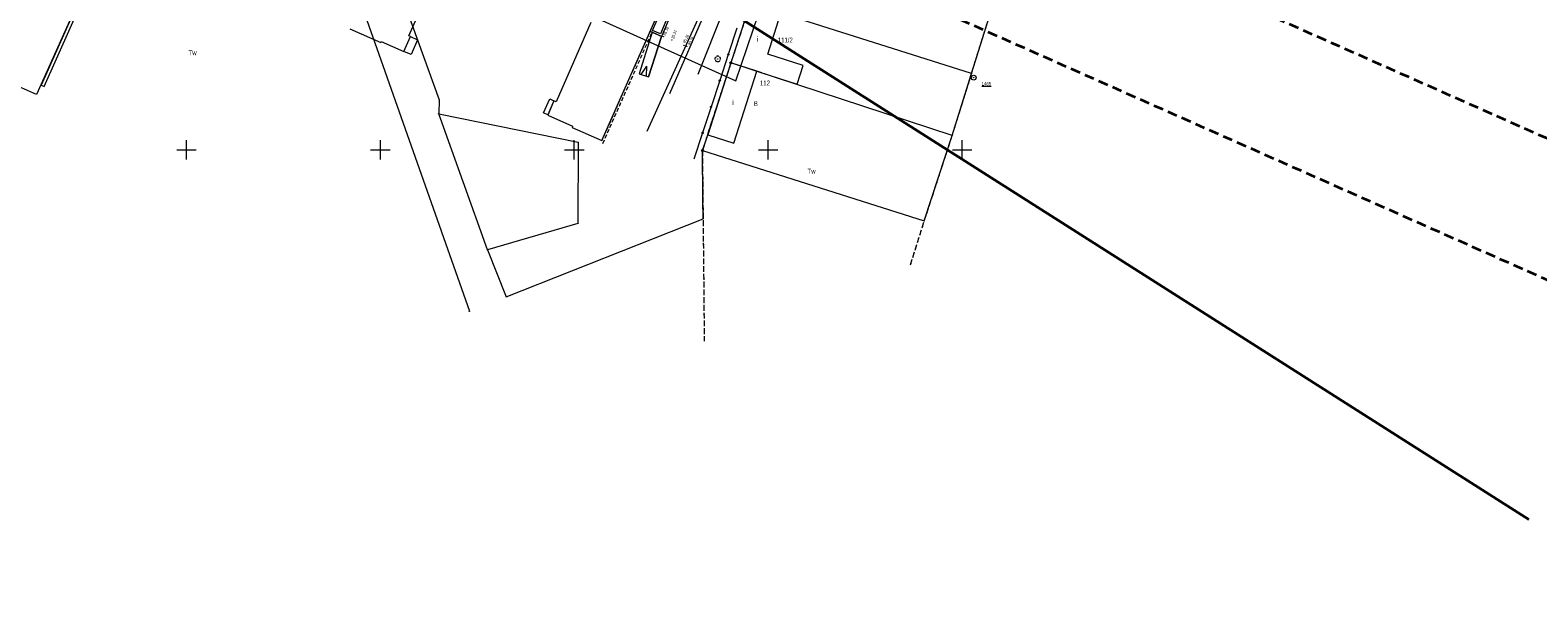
# Model space of a CAD drawing. Header units: metres. Extents: x -1013 to 1491425, y -5789533 to 1032.
# Tile 23 of 66: x -42 to 346, y -251 to -104. Entities that reach past the tile are written whole.
import ezdxf
from ezdxf.xclip import XClip

# ---------------------------------------------------------------- set-up
doc = ezdxf.new("R2010")
doc.units = ezdxf.units.M
doc.header["$MEASUREMENT"] = 0
doc.header["$XCLIPFRAME"] = 0
for name, pattern in [('2_KTCR02', [1.5, 1, -0.5]), ('GUK', [2, 1.5, -0.5]), ('GUZ', [1, 0.5, -0.5]), ('Przerywana długa', [3.9, 2.5, -1.4])]:
    doc.linetypes.add(name, pattern=pattern)
doc.layers.add('700-L Mapa 1_500 dwg', color=7, linetype='Continuous')
doc.layers.add('708-L Opisy sytuacji 1_500 do legendy', color=7, linetype='Continuous')
for name, color, linetype, lineweight in [('703-L Płaszczyzny podejścia 2D3', 152, 'Continuous', 30), ('703-L Płaszczyzny podejścia 2D38', 171, 'Continuous', 35), ('708-L Opisy sytuacji 1_500 do legendy1', 7, 'Continuous', 13), ('708-L Opisy sytuacji 1_500 do legendy85', 1, 'Continuous', 25), ('GN.6640.3638.2023_9_Dzialki7', 9, 'Continuous', 18), ('GN.6640.3638.2023_9_EGBB_E_T_07', 9, 'Continuous', 18), ('GN.6640.3638.2023_9_EGBB_L_07', 9, 'Continuous', 18), ('GN.6640.3638.2023_9_EGBB_L_17', 9, 'Continuous', 18), ('GN.6640.3638.2023_9_EGBE_L_07', 9, 'Continuous', 18), ('GN.6640.3638.2023_9_EGBE_L_77', 9, 'Continuous', 18), ('GN.6640.3638.2023_9_EGBE_L_87', 9, 'Continuous', 18), ('GN.6640.3638.2023_9_Kontury90', 9, 'Continuous', 18), ('GN.6640.3638.2023_9_KTCR_L_17', 9, 'Continuous', 18), ('GN.6640.3638.2023_9_KTKR_D_L_07', 9, 'Continuous', 18), ('GN.6640.3638.2023_9_KTOK_L_47', 9, 'Continuous', 18), ('GN.6640.3638.2023_9_Numery_dzialek7', 9, 'Continuous', 18), ('GN.6640.3638.2023_9_Numery_konturow90', 9, 'Continuous', 18), ('GN.6640.3638.2023_9_Numery_uzytkow7', 9, 'Continuous', 18), ('GN.6640.3638.2023_9_OBOP_T_13', 9, 'Continuous', 18), ('GN.6640.3638.2023_9_OSNPO_T_07', 9, 'Continuous', 18), ('GN.6640.3638.2023_9_OSNPO_T_17', 9, 'Continuous', 18), ('GN.6640.3638.2023_9_PODZIAL_SEKCYJNY_L_07', 9, 'Continuous', 18), ('GN.6640.3638.2023_9_Punkty7', 9, 'Continuous', 18), ('GN.6640.3638.2023_9_RTPW_T_17', 9, 'Continuous', 18), ('GN.6640.3638.2023_9_SUPE_D_L_31', 9, 'Continuous', 18), ('GN.6640.3638.2023_9_SUPW_D_L_05', 9, 'Continuous', 18), ('GN.6640.3638.2023_9_Uzytki7', 9, 'Continuous', 18), ('GN.6640.3638.2023_9_ZAKRES_L_03', 9, 'Continuous', 18)]:
    doc.layers.add(name, color=color, linetype=linetype, lineweight=lineweight)
doc.styles.add('STYL_AUTOMATYCZNY_1', font='arial.ttf', dxfattribs={"width": 0.7})
doc.styles.add('STYL_AUTOMATYCZNY_2', font='arial.ttf')
doc.dimstyles.new('STYL_AUTOMATYCZNY__3', dxfattribs={"dimtxt": 1.25, "dimasz": 0.917874, "dimexe": 0.18, "dimexo": 0.04, "dimgap": 0, "dimtad": 1, "dimtih": 1, "dimtoh": 1, "dimzin": 0, "dimdsep": 46, "dimtxsty": 'STYL_AUTOMATYCZNY_2', "dimblk": 'ARROWHEAD_8', "dimblk1": 'ARROWHEAD_8', "dimblk2": 'ARROWHEAD_8', "dimcen": 0.09, "dimclrd": 7, "dimclre": 7, "dimclrt": 1, "dimazin": 0, "dimtfac": 1, "dimtdec": 4, "dimtmove": 0, "dimatfit": 3, "dimfxl": 1, "dimtolj": 1, "dimtzin": 0, "dimarcsym": 0})

# ---------------------------------------------------------------- blocks, each defined once
blk = doc.blocks.new('Rysunek_1_9', base_point=(-7447251.91, -5789835.33))
at = {"layer": 'GN.6640.3638.2023_9_Dzialki7', "color": 9, "linetype": 'Continuous', "lineweight": 18}
for p, q in [((48.96, -82.8), (63.25, -122.45)), ((38.85, -85.66), (71.04, -176.9)), ((143.46, -97.58), (138.45, -112.91)), ((200.49, -115.65), (143.46, -97.58)), ((200.49, -115.65), (205.08, -100.89)), ((138.45, -112.91), (131.11, -135.45)), ((195.5, -131.66), (138.45, -112.91)), ((195.5, -131.66), (200.49, -115.65)), ((63.25, -122.45), (63.14, -126)), ((63.14, -126), (99.09, -133.37)), ((75.72, -161.07), (63.14, -126)), ((188.32, -153.6), (195.5, -131.66)), ((99.09, -133.37), (99.03, -154.24)), ((131.11, -135.45), (188.32, -153.6)), ((131.24, -148.11), (131.11, -135.45)), ((131.29, -153.07), (131.24, -148.11)), ((99.03, -154.24), (75.72, -161.07)), ((80.56, -173.13), (131.29, -153.07)), ((75.72, -161.07), (80.56, -173.13))]:
    blk.add_line(p, q, dxfattribs=at)
at = {"layer": 'GN.6640.3638.2023_9_EGBB_L_07', "color": 9, "linetype": 'Continuous', "lineweight": 18}
for p, q in [((143.46, -97.58), (138.45, -112.91)), ((148.02, -110.64), (151.36, -100.09)), ((157.1, -113.6), (148.02, -110.64)), ((138.45, -112.91), (132.51, -131.48)), ((145.12, -115.04), (138.45, -112.91)), ((146.47, -115.47), (138.45, -112.91)), ((139.18, -133.62), (145.12, -115.04)), ((146.47, -115.47), (155.53, -118.37)), ((155.53, -118.37), (157.1, -113.6)), ((132.51, -131.48), (139.18, -133.62))]:
    blk.add_line(p, q, dxfattribs=at)
at = {"layer": 'GN.6640.3638.2023_9_EGBB_L_17', "color": 9, "linetype": 'Continuous', "lineweight": 18}
for p, q in [((-5.82, -43.77), (-40.54, -121.04)), ((55.43, -105.95), (64.31, -85.99)), ((105.17, -132.93), (125.16, -87.76)), ((40.23, -104.15), (48.22, -107.66)), ((102.38, -102.54), (93.38, -122.91)), ((48.22, -107.66), (48.33, -107.41)), ((48.33, -107.41), (54.17, -109.94)), ((54.17, -109.94), (55.83, -106.12)), ((55.83, -106.12), (55.43, -105.95)), ((-40.54, -121.04), (-54.82, -114.81)), ((92.85, -122.67), (91.24, -126.38)), ((93.38, -122.91), (92.85, -122.67)), ((91.24, -126.38), (97.63, -129.23)), ((97.63, -129.23), (97.5, -129.54)), ((97.5, -129.54), (105.17, -132.93))]:
    blk.add_line(p, q, dxfattribs=at)
at = {"layer": 'GN.6640.3638.2023_9_EGBE_L_07', "color": 9, "linetype": 'Continuous', "lineweight": 18}
for p, q in [((117.62, -104.81), (120.15, -99.05)), ((118.28, -104.55), (120.41, -99.71)), ((122.41, -100.57), (120.31, -105.42)), ((123.07, -100.31), (120.57, -106.08)), ((120.57, -106.08), (117.62, -104.81)), ((120.31, -105.42), (118.28, -104.55))]:
    blk.add_line(p, q, dxfattribs=at)
at = {"layer": 'GN.6640.3638.2023_9_EGBE_L_77', "color": 9, "linetype": 'Continuous', "lineweight": 18}
for p, q in [((118.14, -105.03), (114.81, -115.72)), ((117.19, -116.5), (120.57, -106.08)), ((120.57, -106.08), (118.14, -105.03)), ((114.81, -115.72), (117.19, -116.5)), ((115.29, -115.87), (116.78, -113.73)), ((116.71, -116.34), (116.78, -113.73))]:
    blk.add_line(p, q, dxfattribs=at)
at = {"layer": 'GN.6640.3638.2023_9_EGBE_L_87', "color": 9, "linetype": 'Continuous', "lineweight": 18}
for p, q in [((-24.69, -85.74), (-39.38, -118.62)), ((-38.55, -118.99), (-23.92, -86.12)), ((54.17, -109.94), (55.83, -106.12)), ((55.83, -106.12), (57.7, -107.01)), ((57.7, -107.01), (56.06, -110.77)), ((56.06, -110.77), (54.17, -109.94)), ((-39.38, -118.62), (-38.55, -118.99)), ((90.19, -125.82), (91.75, -122.2)), ((92.85, -122.67), (91.28, -126.29)), ((91.75, -122.2), (92.85, -122.67)), ((91.28, -126.29), (90.19, -125.82))]:
    blk.add_line(p, q, dxfattribs=at)
at = {"layer": 'GN.6640.3638.2023_9_Kontury90', "color": 9, "linetype": 'GUK', "lineweight": 18}
for p, q in [((143.46, -97.58), (138.45, -112.91)), ((200.49, -115.65), (205.08, -100.89)), ((138.45, -112.91), (131.11, -135.45)), ((195.5, -131.66), (200.49, -115.65)), ((188.32, -153.6), (195.5, -131.66)), ((131.11, -135.45), (131.35, -159.26)), ((184.74, -164.94), (188.32, -153.6)), ((131.35, -159.26), (131.59, -184.61))]:
    blk.add_line(p, q, dxfattribs=at)
at = {"layer": 'GN.6640.3638.2023_9_KTCR_L_17', "color": 9, "linetype": '2_KTCR02', "lineweight": 18}
for p, q in [((117.62, -104.81), (105.17, -132.93)), ((118.14, -105.04), (117.62, -104.81)), ((105.45, -133.66), (118.14, -105.04))]:
    blk.add_line(p, q, dxfattribs=at)
at = {"layer": 'GN.6640.3638.2023_9_KTKR_D_L_07', "color": 9, "linetype": 'Continuous', "lineweight": 18}
for p, q in [((116.91, -130.48), (134.64, -91.37)), ((120.57, -106.08), (117.19, -116.5))]:
    blk.add_line(p, q, dxfattribs=at)
at = {"layer": 'GN.6640.3638.2023_9_KTOK_L_47', "color": 9, "linetype": 'Continuous', "lineweight": 18}
for p, q in [((140.01, -104.01), (137.79, -110.75)), ((137.79, -110.75), (135.58, -117.49)), ((135.58, -117.49), (133.36, -124.23)), ((133.36, -124.23), (131.15, -130.97)), ((131.15, -130.97), (128.93, -137.71))]:
    blk.add_line(p, q, dxfattribs=at)
for centre in [(137.79, -110.75), (135.58, -117.49), (133.36, -124.23), (131.15, -130.97)]:
    blk.add_circle(centre, 0.17, dxfattribs=at)
at = {"layer": 'GN.6640.3638.2023_9_OBOP_T_13', "color": 9, "linetype": 'Continuous', "lineweight": 18}
blk.add_circle((135.06, -111.91), 0.045, dxfattribs=at)
for centre, start, end in [((134.7, -111.79), 102.1445, 221.86), ((134.84, -112.21), 174.1482, 293.8542), ((135.06, -111.53), 30.1401, 149.8599), ((135.28, -112.21), 246.1458, 5.8518), ((135.42, -111.79), 318.14, 77.8555)]:
    blk.add_arc(centre, 0.375, start, end, dxfattribs=at)
at = {"layer": 'GN.6640.3638.2023_9_OSNPO_T_07', "color": 9, "linetype": 'Continuous', "lineweight": 18}
for radius in [0.625, 0.045]:
    blk.add_circle((201.04, -116.72), radius, dxfattribs=at)
at = {"layer": 'GN.6640.3638.2023_9_PODZIAL_SEKCYJNY_L_07', "color": 9, "linetype": 'Continuous', "lineweight": 18}
for p, q in [((-4.41, -135.33), (0.59, -135.33)), ((-1.91, -137.83), (-1.91, -132.83)), ((45.59, -135.33), (50.59, -135.33)), ((48.09, -137.83), (48.09, -132.83)), ((95.59, -135.33), (100.59, -135.33)), ((98.09, -137.83), (98.09, -132.83)), ((145.59, -135.33), (150.59, -135.33)), ((148.09, -137.83), (148.09, -132.83)), ((195.59, -135.33), (200.59, -135.33)), ((198.09, -137.83), (198.09, -132.83))]:
    blk.add_line(p, q, dxfattribs=at)
at = {"layer": 'GN.6640.3638.2023_9_Punkty7', "color": 9, "linetype": 'Continuous', "lineweight": 18}
for centre, radius in [((138.45, -112.91), 0.25), ((200.49, -115.65), 0.045), ((63.25, -122.45), 0.045), ((63.14, -126), 0.045), ((195.5, -131.66), 0.045), ((99.09, -133.37), 0.045), ((131.11, -135.45), 0.25), ((131.24, -148.11), 0.045), ((99.03, -154.24), 0.045), ((131.29, -153.07), 0.045), ((188.32, -153.6), 0.045), ((75.72, -161.07), 0.045), ((80.56, -173.13), 0.045), ((71.04, -176.9), 0.045)]:
    blk.add_circle(centre, radius, dxfattribs=at)
at = {"layer": 'GN.6640.3638.2023_9_RTPW_T_17', "color": 9, "linetype": 'Continuous', "lineweight": 18}
for centre in [(121.01, -106.17), (123.25, -107.06), (126.34, -108.41), (127.08, -108.66)]:
    blk.add_circle(centre, 0.045, dxfattribs=at)
at = {"layer": 'GN.6640.3638.2023_9_SUPE_D_L_31', "color": 9, "linetype": 'Continuous', "lineweight": 18}
blk.add_line((122.69, -120.76), (132.58, -98.11), dxfattribs=at)
at = {"layer": 'GN.6640.3638.2023_9_SUPW_D_L_05', "color": 9, "linetype": 'Continuous', "lineweight": 18}
blk.add_line((129.98, -115.84), (136.64, -99.23), dxfattribs=at)
at = {"layer": 'GN.6640.3638.2023_9_Uzytki7', "color": 9, "linetype": 'GUZ', "lineweight": 18}
for p, q in [((143.46, -97.58), (138.45, -112.91)), ((200.49, -115.65), (205.08, -100.89)), ((138.45, -112.91), (131.11, -135.45)), ((195.5, -131.66), (200.49, -115.65)), ((188.32, -153.6), (195.5, -131.66)), ((131.11, -135.45), (131.35, -159.26)), ((184.74, -164.94), (188.32, -153.6)), ((131.35, -159.26), (131.59, -184.61))]:
    blk.add_line(p, q, dxfattribs=at)
at = {"layer": 'GN.6640.3638.2023_9_ZAKRES_L_03', "color": 9, "linetype": 'Continuous', "lineweight": 18}
for p, q in [((-159.09, 17.33), (139.72, -117.5)), ((139.72, -117.5), (181.21, 3.74))]:
    blk.add_line(p, q, dxfattribs=at)
at = {"layer": 'GN.6640.3638.2023_9_EGBB_E_T_07', "color": 9, "linetype": 'Continuous', "lineweight": 18, "char_height": 1.25, "attachment_point": 4, "style": 'STYL_AUTOMATYCZNY_1'}
for insert in [(145.1, -106.81), (138.81, -123.1)]:
    blk.add_mtext('\\A1;{\\pql;\\fArial|b0|i0|c238|p0;\\W0.700000;i}', dxfattribs=dict(at, insert=insert))
at = {"layer": 'GN.6640.3638.2023_9_Numery_dzialek7', "color": 9, "linetype": 'Continuous', "lineweight": 18, "char_height": 1.26, "attachment_point": 1, "style": 'STYL_AUTOMATYCZNY_1'}
for s, insert in [('\\A1;{\\pql;\\fArial|b0|i0|c238|p0;\\W0.700000;111/2}', (150.56, -106.4)), ('\\A1;{\\pql;\\fArial|b0|i0|c238|p0;\\W0.700000;112}', (145.95, -117.46))]:
    blk.add_mtext(s, dxfattribs=dict(at, insert=insert))
at = {"layer": 'GN.6640.3638.2023_9_Numery_konturow90', "color": 9, "linetype": 'Continuous', "lineweight": 18, "char_height": 1.26, "attachment_point": 1, "style": 'STYL_AUTOMATYCZNY_1'}
for insert in [(-1.32, -109.68), (158.24, -140.18)]:
    blk.add_mtext('\\A1;{\\pql;\\fArial|b0|i0|c238|p0;\\W0.700000;Tw}', dxfattribs=dict(at, insert=insert))
at = {"layer": 'GN.6640.3638.2023_9_Numery_uzytkow7', "color": 9, "linetype": 'Continuous', "lineweight": 18, "insert": (144.37, -122.8), "char_height": 1.26, "attachment_point": 1, "style": 'STYL_AUTOMATYCZNY_1'}
blk.add_mtext('\\A1;{\\pql;\\fArial|b0|i0|c238|p0;\\W0.700000;B}', dxfattribs=at)
at = {"layer": 'GN.6640.3638.2023_9_OSNPO_T_17', "color": 9, "linetype": 'Continuous', "lineweight": 18, "insert": (203.11, -117.85), "char_height": 0.9, "attachment_point": 1, "style": 'STYL_AUTOMATYCZNY_1'}
blk.add_mtext('\\A1;{\\pql;\\fArial|b0|i0|c238|p0;\\L\\W0.700000;\\L1465}', dxfattribs=at)
at = {"layer": 'GN.6640.3638.2023_9_RTPW_T_17', "color": 9, "linetype": 'Continuous', "lineweight": 18, "char_height": 0.75, "style": 'STYL_AUTOMATYCZNY_1'}
for s, insert, attachment_point, rotation in [('\\A1;{\\pql;\\fArial|b0|i0|c238|p0;\\W0.700000;85.39}', (121.62, -105.94), 7, 65.15), ('\\A1;{\\pql;\\fArial|b0|i0|c238|p0;\\W0.700000;85.31}', (123.83, -106.77), 7, 71.6617), ('\\A1;{\\pql;\\fArial|b0|i0|c238|p0;\\W0.700000;85.26}', (126.68, -107.89), 7, 62.8211), ('\\A1;{\\pql;\\fArial|b0|i0|c238|p0;\\W0.700000;85.36}', (127.38, -108.12), 1, 67.0982)]:
    blk.add_mtext(s, dxfattribs=dict(at, insert=insert, attachment_point=attachment_point, rotation=rotation))
blk = doc.blocks.new('*D16')
at = {"layer": '708-L Opisy sytuacji 1_500 do legendy1', "color": 7, "linetype": 'Continuous', "lineweight": 13}
for p, q in [((48.87, -35.84), (48.23, -36.08)), ((48.87, -35.84), (49.11, -36.48)), ((46.05, -41.11), (45.9, -40.44)), ((46.05, -41.11), (46.72, -40.95))]:
    blk.add_line(p, q, dxfattribs=at)
blk.add_arc((12.16, -19.57), 40.16, 327.57, 336.1008, dxfattribs=at)
at = {"layer": '708-L Opisy sytuacji 1_500 do legendy85', "color": 1, "lineweight": 25, "insert": (48.66, -39.74), "char_height": 1.25, "attachment_point": 7, "style": 'STYL_AUTOMATYCZNY_2'}
blk.add_mtext('\\A1;{\\pql;\\fArial|b0|i0|c238|p0;\\W1.000000;8,53°/15%}', dxfattribs=at)
blk = doc.blocks.new('ARROWHEAD_8')
at = {"color": 0, "linetype": 'Continuous', "lineweight": 0}
blk.add_line((0, 0), (-1, 0), dxfattribs=at)
at = {"color": 0, "linetype": 'Continuous', "lineweight": 0, "flags": 128}
blk.add_lwpolyline([(-0.525, 0.525), (0, 0), (-0.525, -0.525)], dxfattribs=at)
blk = doc.blocks.new('*D18')
at = {"layer": '708-L Opisy sytuacji 1_500 do legendy1', "color": 7, "linetype": 'Continuous', "lineweight": 13}
for p, q in [((66.88, -0.46), (66.29, -0.79)), ((66.88, -0.46), (67.22, -1.06)), ((64.74, -6.45), (64.5, -5.82)), ((64.74, -6.45), (65.38, -6.2))]:
    blk.add_line(p, q, dxfattribs=at)
blk.add_arc((25.65, 10.87), 42.76, 336.1008, 344.6316, dxfattribs=at)
at = {"layer": '708-L Opisy sytuacji 1_500 do legendy85', "color": 1, "lineweight": 25, "insert": (67.1, -4.54), "char_height": 1.25, "attachment_point": 7, "style": 'STYL_AUTOMATYCZNY_2'}
blk.add_mtext('\\A1;{\\pql;\\fArial|b0|i0|c238|p0;\\W1.000000;8,53°/15%}', dxfattribs=at)

msp = doc.modelspace()

# ---------------------------------------------------------------- linework, layer by layer
at = {"layer": '703-L Płaszczyzny podejścia 2D3', "color": 152, "linetype": 'Continuous', "lineweight": 30}
msp.add_circle((8.227, 10.355), 1021.659, dxfattribs=at)
at = {"layer": '703-L Płaszczyzny podejścia 2D38', "color": 171, "linetype": 'Przerywana długa', "lineweight": 35}
for p, q in [((25.649, 10.872), (381.296, -146.723)), ((12.159, -19.572), (367.806, -177.167))]:
    msp.add_line(p, q, dxfattribs=at)
at = {"layer": '703-L Płaszczyzny podejścia 2D38', "color": 171, "linetype": 'Continuous', "lineweight": 35}
msp.add_line((12.159, -19.572), (344.166, -230.515), dxfattribs=at)

# ---------------------------------------------------------------- block references
at = {"layer": '700-L Mapa 1_500 dwg', "color": 52, "linetype": 'Continuous', "lineweight": 25}
ref = msp.add_blockref('Rysunek_1_9', (-7447251.91, -5789835.327), dxfattribs=at)
XClip(ref).set_block_clipping_path([(-263.024729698, -194.3328058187), (268.520270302, 207.6028993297)])

# ---------------------------------------------------------------- dimensions: what is measured, and where the dimension line sits
at = {"layer": '708-L Opisy sytuacji 1_500 do legendy', "color": 7, "linetype": 'Continuous', "lineweight": 13}
for base, center, p1, p2, picture, middle in [((65.925, -3.496), (25.649, 10.872), (381.296, -146.723), (404.936, -93.376), '*D18', (71.071, -3.916)), ((47.559, -38.526), (12.159, -19.572), (344.166, -230.515), (367.806, -177.167), '*D16', (52.629, -39.116))]:
    dim = msp.add_angular_dim_3p(base=base, center=center, p1=p1, p2=p2, text='8,53°/15%', dimstyle='STYL_AUTOMATYCZNY__3', dxfattribs=at)
    dim.commit()
    dim.dimension.update_dxf_attribs({"geometry": picture, "text_midpoint": middle, "dimtype": 165})

doc.saveas('drawing.dxf')
